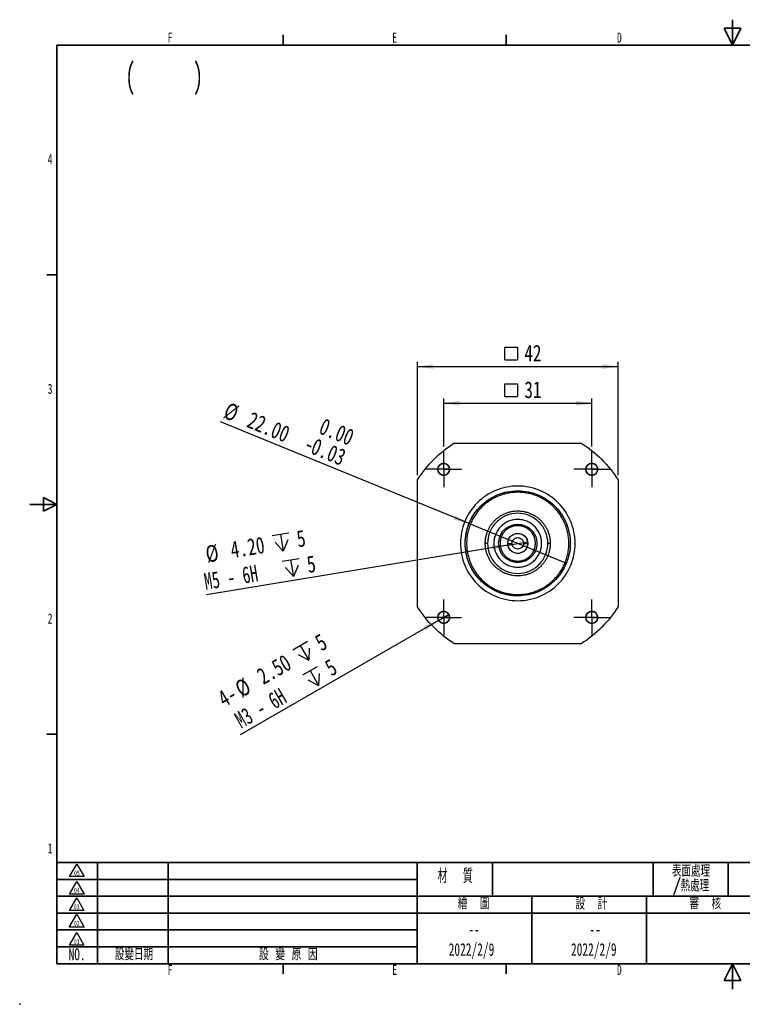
# Model space of a CAD drawing. Header units: millimetres. Extents: x 0 to 297, y 0 to 210.
# Tile 1 of 3: x 0 to 151, y 0 to 206. Entities that reach past the tile are written whole.
import ezdxf

# ---------------------------------------------------------------- set-up
doc = ezdxf.new("R2010")
doc.units = ezdxf.units.MM
doc.header["$PDSIZE"] = -1
for name, color, linetype in [('SLD-0', 179, 'Continuous'), ('圖框文字', 5, 'Continuous'), ('標註文字', 5, 'Continuous')]:
    doc.layers.add(name, color=color, linetype=linetype)
doc.layers.add('圖框', color=7, linetype='Continuous', lineweight=35)
doc.styles.add('SLDTEXTSTYLE0', font='TXT', dxfattribs={"width": 0.7})
doc.styles.add('SLDTEXTSTYLE1', font='TXT', dxfattribs={"width": 0.7, "bigfont": 'bigfont'})
doc.styles.add('SLDTEXTSTYLE10', font='TXT', dxfattribs={"width": 0.678571})
doc.styles.add('SLDTEXTSTYLE2', font='TXT', dxfattribs={"width": 0.614286, "bigfont": 'bigfont'})
doc.styles.add('SLDTEXTSTYLE3', font='TXT', dxfattribs={"width": 0.6, "bigfont": 'bigfont'})
doc.styles.add('SLDTEXTSTYLE5', font='TXT', dxfattribs={"width": 0.663})
doc.styles.add('SLDTEXTSTYLE8', font='TXT', dxfattribs={"width": 0.5625})
doc.styles.add('SLDTEXTSTYLE9', font='TXT', dxfattribs={"width": 0.75})
doc.dimstyles.new('SLDDIMSTYLE0', dxfattribs={"dimtxt": 3.5, "dimasz": 3.302, "dimexe": 0, "dimexo": 0.0625, "dimgap": 0.875, "dimtad": 1, "dimrnd": 1e-09, "dimzin": 4, "dimdsep": 46, "dimtxsty": 'SLDTEXTSTYLE9', "dimblk1": 'NONE', "dimsah": 1, "dimcen": 0, "dimadec": 0, "dimazin": 1, "dimtfac": 1, "dimtmove": 0, "dimatfit": 3, "dimldrblk": 'NONE', "dimfxl": 1, "dimfrac": 2, "dimtolj": 1, "dimtzin": 12, "dimarcsym": 0})
doc.dimstyles.new('SLDDIMSTYLE1', dxfattribs={"dimtxt": 3.5, "dimasz": 3.302, "dimexe": 0, "dimexo": 0.0625, "dimgap": 0.875, "dimtad": 1, "dimrnd": 1e-09, "dimzin": 4, "dimdsep": 46, "dimtxsty": 'SLDTEXTSTYLE9', "dimblk1": 'NONE', "dimsah": 1, "dimcen": 0, "dimadec": 0, "dimazin": 1, "dimtol": 1, "dimtm": 0.033, "dimtfac": 1, "dimtmove": 0, "dimatfit": 3, "dimldrblk": 'NONE', "dimfxl": 1, "dimfrac": 2, "dimtolj": 1, "dimtzin": 0, "dimarcsym": 0})
doc.dimstyles.new('SLDDIMSTYLE2', dxfattribs={"dimtxt": 3.5, "dimasz": 3.302, "dimexe": 0, "dimexo": 0.0625, "dimgap": 0.875, "dimtad": 1, "dimdec": 0, "dimrnd": 1e-09, "dimzin": 12, "dimdsep": 46, "dimtxsty": 'SLDTEXTSTYLE9', "dimsah": 1, "dimcen": 0.09, "dimadec": 0, "dimazin": 3, "dimtfac": 1, "dimtdec": 0, "dimtofl": 0, "dimtmove": 0, "dimatfit": 3, "dimfxl": 1, "dimfrac": 2, "dimtolj": 1, "dimtzin": 12, "dimarcsym": 0})

# ---------------------------------------------------------------- blocks, each defined once
blk = doc.blocks.new('SW_NOTE_0')
at = {"layer": '圖框文字', "color": 0}
for p, q in [((-0.88, 0.05), (0.65, 2.69)), ((0.65, 2.69), (2.18, 0.05)), ((2.18, 0.05), (-0.88, 0.05))]:
    blk.add_line(p, q, dxfattribs=at)
at = {"layer": '圖框文字', "color": 0, "insert": (0.66, 1.36), "char_height": 1.058, "attachment_point": 2, "style": 'SLDTEXTSTYLE0'}
blk.add_mtext('04', dxfattribs=at)
blk = doc.blocks.new('SW_NOTE_0_1')
at = {"layer": '圖框文字', "color": 0}
for p, q in [((-0.92, 0.05), (0.65, 2.77)), ((0.65, 2.77), (2.22, 0.05)), ((2.22, 0.05), (-0.92, 0.05))]:
    blk.add_line(p, q, dxfattribs=at)
at = {"layer": '圖框文字', "color": 0, "insert": (0.66, 1.36), "char_height": 1.058, "attachment_point": 2, "style": 'SLDTEXTSTYLE0'}
blk.add_mtext('02', dxfattribs=at)
blk = doc.blocks.new('SW_NOTE_0_2')
at = {"layer": '圖框文字', "color": 0}
for p, q in [((-0.87, 0.07), (0.65, 2.71)), ((0.65, 2.71), (2.17, 0.07)), ((2.17, 0.07), (-0.87, 0.07))]:
    blk.add_line(p, q, dxfattribs=at)
at = {"layer": '圖框文字', "color": 0, "insert": (0.66, 1.36), "char_height": 1.058, "attachment_point": 2, "style": 'SLDTEXTSTYLE0'}
blk.add_mtext('03', dxfattribs=at)
blk = doc.blocks.new('SW_NOTE_0_3')
at = {"layer": '圖框文字', "color": 0}
for p, q in [((-0.87, 0.06), (0.65, 2.7)), ((0.65, 2.7), (2.17, 0.06)), ((2.17, 0.06), (-0.87, 0.06))]:
    blk.add_line(p, q, dxfattribs=at)
at = {"layer": '圖框文字', "color": 0, "insert": (0.66, 1.36), "char_height": 1.058, "attachment_point": 2, "style": 'SLDTEXTSTYLE0'}
blk.add_mtext('01', dxfattribs=at)
blk = doc.blocks.new('SW_NOTE_0_4')
at = {"layer": '圖框文字', "color": 0, "char_height": 2.475, "attachment_point": 2, "style": 'SLDTEXTSTYLE1'}
for s, insert in [('表面處理', (6.19, 3.19)), ('/熱處理', (6.19, 0.1))]:
    blk.add_mtext(s, dxfattribs=dict(at, insert=insert))
blk = doc.blocks.new('SW_NOTE_0_5')
at = {"layer": '圖框文字', "color": 0}
for p, q in [((-0.88, 0.07), (0.65, 2.71)), ((0.65, 2.71), (2.18, 0.07)), ((2.18, 0.07), (-0.88, 0.07))]:
    blk.add_line(p, q, dxfattribs=at)
at = {"layer": '圖框文字', "color": 0, "insert": (0.66, 1.36), "char_height": 1.058, "attachment_point": 2, "style": 'SLDTEXTSTYLE0'}
blk.add_mtext('05', dxfattribs=at)
blk = doc.blocks.new('SW_SYMBOL_HOLE_DEPTH')
at = {"layer": '標註文字', "color": 0}
for p, q in [((0, 875), (800, 875)), ((100, 555), (400, 75)), ((400, 875), (400, 75)), ((700, 555), (400, 75))]:
    blk.add_line(p, q, dxfattribs=at)
blk = doc.blocks.new('_D')
at = {"layer": '標註文字'}
for q in [(39.1, 85.74), (106.32, 96.84)]:
    blk.add_line((102.18, 96.15), q, dxfattribs=at)
blk.add_solid([(102.18, 96.15), (98.83, 96.12), (99, 95.11)], dxfattribs=at)
at = {"layer": '標註文字', "xscale": 0.0044707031, "yscale": 0.0044707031, "zscale": 0.0044707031, "rotation": 9.375970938}
for p in [(53.46, 94.26), (55.59, 88.92)]:
    blk.add_blockref('SW_SYMBOL_HOLE_DEPTH', p, dxfattribs=at)
at = {"layer": '標註文字', "char_height": 3.5, "attachment_point": 1, "rotation": 9.376}
for s, insert, style in [('5', (57.73, 99.1), 'SLDTEXTSTYLE9'), ('4.20', (43.87, 96.81), 'SLDTEXTSTYLE9'), ('%%c', (38.67, 95.9), 'SLDTEXTSTYLE9'), ('M5 - 6H', (38.36, 90.21), 'SLDTEXTSTYLE10'), ('5', (59.86, 93.76), 'SLDTEXTSTYLE9')]:
    blk.add_mtext(s, dxfattribs=dict(at, insert=insert, style=style))
blk = doc.blocks.new('_None')
blk = doc.blocks.new('_D_1')
at = {"layer": '標註文字'}
for q in [(42.01, 121.97), (114.43, 92.33)]:
    blk.add_line((94.07, 100.66), q, dxfattribs=at)
blk.add_solid([(94.07, 100.66), (91.2, 102.38), (90.82, 101.44)], dxfattribs=at)
at = {"layer": '標註文字', "char_height": 3.5, "attachment_point": 1, "rotation": 337.7407, "style": 'SLDTEXTSTYLE9'}
for s, insert in [('%%c', (43.72, 126.13)), ('22.00', (48.62, 124.18)), ('0.00', (63.72, 122.83)), ('0.03', (62, 118.64)), ('-', (60.57, 119.23))]:
    blk.add_mtext(s, dxfattribs=dict(at, insert=insert))
blk = doc.blocks.new('_D_2')
at = {"layer": '標註文字'}
for q in [(89.83, 81.62), (46.14, 56.4)]:
    blk.add_line((87.67, 80.37), q, dxfattribs=at)
blk.add_solid([(87.67, 80.37), (84.55, 79.16), (85.06, 78.28)], dxfattribs=at)
at = {"layer": '標註文字', "xscale": 0.0044707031, "yscale": 0.0044707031, "zscale": 0.0044707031, "rotation": 30}
for p in [(59.12, 70.85), (61.19, 65.57)]:
    blk.add_blockref('SW_SYMBOL_HOLE_DEPTH', p, dxfattribs=at)
at = {"layer": '標註文字', "char_height": 3.5, "attachment_point": 1, "rotation": 30}
for s, insert, style in [('5', (61.41, 76.88), 'SLDTEXTSTYLE9'), ('2.50', (49.24, 69.86), 'SLDTEXTSTYLE9'), ('5', (63.48, 71.61), 'SLDTEXTSTYLE9'), ('M3 - 6H', (44.62, 60.71), 'SLDTEXTSTYLE10'), ('%%c', (44.69, 67.17), 'SLDTEXTSTYLE9'), ('4-', (41.08, 65.15), 'SLDTEXTSTYLE9')]:
    blk.add_mtext(s, dxfattribs=dict(at, insert=insert, style=style))
blk = doc.blocks.new('SW_SYMBOL_MOD_BOX')
at = {"layer": '標註文字', "color": 0}
for p, q in [((200, 200), (200, 800)), ((200, 800), (800, 800)), ((800, 800), (800, 200)), ((200, 200), (800, 200))]:
    blk.add_line(p, q, dxfattribs=at)
blk = doc.blocks.new('_D_3')
at = {"layer": '標註文字'}
for p, q in [((83.25, 110.78), (83.25, 134.5)), ((125.25, 110.78), (125.25, 134.5)), ((83.25, 133.5), (125.25, 133.5))]:
    blk.add_line(p, q, dxfattribs=at)
for points in [[(83.25, 133.5), (86.55, 132.99), (86.55, 134.01)], [(125.25, 133.5), (121.95, 134.01), (121.95, 132.99)]]:
    blk.add_solid(points, dxfattribs=at)
at = {"layer": '標註文字', "xscale": 0.0044707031, "yscale": 0.0044707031, "zscale": 0.0044707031}
blk.add_blockref('SW_SYMBOL_MOD_BOX', (100.64, 133.99), dxfattribs=at)
at = {"layer": '標註文字', "insert": (105.64, 138.07), "char_height": 3.5, "attachment_point": 1, "style": 'SLDTEXTSTYLE9'}
blk.add_mtext('42', dxfattribs=at)
blk = doc.blocks.new('_D_4')
at = {"layer": '標註文字'}
for p, q in [((88.75, 116.75), (88.75, 126.83)), ((88.75, 125.83), (119.75, 125.83)), ((119.75, 116.75), (119.75, 126.83))]:
    blk.add_line(p, q, dxfattribs=at)
for points in [[(88.75, 125.83), (92.05, 125.32), (92.05, 126.34)], [(119.75, 125.83), (116.45, 126.34), (116.45, 125.32)]]:
    blk.add_solid(points, dxfattribs=at)
at = {"layer": '標註文字', "xscale": 0.0044707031, "yscale": 0.0044707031, "zscale": 0.0044707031}
blk.add_blockref('SW_SYMBOL_MOD_BOX', (100.64, 126.32), dxfattribs=at)
at = {"layer": '標註文字', "insert": (105.64, 130.4), "char_height": 3.5, "attachment_point": 1, "style": 'SLDTEXTSTYLE9'}
blk.add_mtext('31', dxfattribs=at)
blk = doc.blocks.new('SW_CENTERMARKSYMBOL_0')
at = {"layer": '標註文字', "color": 0}
for p, q in [((0, 2.5), (0, 3.75)), ((0, 0), (0, 2.5)), ((-2.5, 0), (-3.75, 0)), ((0, 0), (-2.5, 0)), ((0, 0), (0, -2.5)), ((0, 0), (2.5, 0)), ((2.5, 0), (3.75, 0)), ((0, -2.5), (0, -3.75))]:
    blk.add_line(p, q, dxfattribs=at)
blk = doc.blocks.new('SW_CENTERMARKSYMBOL_1')
at = {"layer": '標註文字', "color": 0}
for p, q in [((0, 2.5), (0, 3.75)), ((0, 0), (0, 2.5)), ((-2.5, 0), (-3.75, 0)), ((0, 0), (-2.5, 0)), ((0, 0), (0, -2.5)), ((0, 0), (2.5, 0)), ((2.5, 0), (3.75, 0)), ((0, -2.5), (0, -3.75))]:
    blk.add_line(p, q, dxfattribs=at)
blk = doc.blocks.new('SW_CENTERMARKSYMBOL_2')
at = {"layer": '標註文字', "color": 0}
for p, q in [((0, 2.5), (0, 3.74)), ((0, 0), (0, 2.5)), ((-2.5, 0), (-3.74, 0)), ((0, 0), (-2.5, 0)), ((0, 0), (0, -2.5)), ((0, 0), (2.5, 0)), ((2.5, 0), (3.74, 0)), ((0, -2.5), (0, -3.74))]:
    blk.add_line(p, q, dxfattribs=at)
blk = doc.blocks.new('SW_CENTERMARKSYMBOL_3')
at = {"layer": '標註文字', "color": 0}
for p, q in [((0, 2.5), (0, 3.75)), ((0, 0), (0, 2.5)), ((-2.5, 0), (-3.75, 0)), ((0, 0), (-2.5, 0)), ((0, 0), (0, -2.5)), ((0, 0), (2.5, 0)), ((2.5, 0), (3.75, 0)), ((0, -2.5), (0, -3.75))]:
    blk.add_line(p, q, dxfattribs=at)

msp = doc.modelspace()

# ---------------------------------------------------------------- linework, layer by layer
at = {"color": 7, "linetype": 'Continuous', "lineweight": 25}
for p, q in [((90.961, 117.496), (117.534, 117.496)), ((88.748, 111.996), (87.498, 111.996)), ((89.998, 111.996), (88.748, 111.996)), ((119.748, 111.996), (118.498, 111.996)), ((120.998, 111.996), (119.748, 111.996)), ((83.248, 83.209), (83.248, 109.782)), ((125.248, 109.782), (125.248, 83.209)), ((103.195, 107.445), (103.224, 107.147)), ((97.948, 96.496), (97.447, 96.496)), ((102.148, 96.496), (103.048, 96.496)), ((105.448, 96.496), (106.348, 96.496)), ((111.048, 96.496), (110.548, 96.496)), ((104.247, 85.793), (104.248, 85.493)), ((88.748, 80.996), (87.498, 80.996)), ((89.998, 80.996), (88.748, 80.996)), ((119.748, 80.996), (118.498, 80.996)), ((120.998, 80.996), (119.748, 80.996)), ((117.534, 75.496), (90.961, 75.496))]:
    msp.add_line(p, q, dxfattribs=at)
for points, knots in [([(83.248, 109.782), (84.228, 111.331), (85.38, 112.771), (87.972, 115.363), (89.413, 116.515), (90.962, 117.495)], [0, 0, 0, 0, 0.5, 0.5, 1, 1, 1, 1]), ([(117.533, 117.495), (119.083, 116.515), (120.523, 115.363), (123.115, 112.771), (124.268, 111.331), (125.248, 109.782)], [0, 0, 0, 0, 0.5, 0.5, 1, 1, 1, 1]), ([(89.998, 111.996), (89.998, 112.159), (89.965, 112.323), (89.839, 112.625), (89.746, 112.764), (89.514, 112.995), (89.375, 113.088), (89.074, 113.213), (88.911, 113.246), (88.585, 113.246), (88.422, 113.213), (88.12, 113.088), (87.981, 112.995), (87.749, 112.764), (87.656, 112.625), (87.53, 112.323), (87.498, 112.159), (87.498, 111.996)], [0, 0, 0, 0, 0.125, 0.125, 0.25, 0.25, 0.375, 0.375, 0.5, 0.5, 0.625, 0.625, 0.75, 0.75, 0.875, 0.875, 1, 1, 1, 1]), ([(87.498, 111.996), (87.498, 111.832), (87.53, 111.668), (87.656, 111.366), (87.749, 111.227), (87.981, 110.996), (88.12, 110.903), (88.422, 110.778), (88.585, 110.746), (88.911, 110.746), (89.074, 110.778), (89.375, 110.903), (89.514, 110.996), (89.746, 111.227), (89.839, 111.366), (89.965, 111.668), (89.998, 111.832), (89.998, 111.996)], [0, 0, 0, 0, 0.125, 0.125, 0.25, 0.25, 0.375, 0.375, 0.5, 0.5, 0.625, 0.625, 0.75, 0.75, 0.875, 0.875, 1, 1, 1, 1]), ([(120.998, 111.996), (120.998, 112.159), (120.965, 112.323), (120.839, 112.625), (120.746, 112.764), (120.514, 112.995), (120.375, 113.088), (120.074, 113.213), (119.911, 113.246), (119.585, 113.246), (119.422, 113.213), (119.12, 113.088), (118.981, 112.995), (118.749, 112.764), (118.656, 112.625), (118.53, 112.323), (118.498, 112.159), (118.498, 111.996)], [0, 0, 0, 0, 0.125, 0.125, 0.25, 0.25, 0.375, 0.375, 0.5, 0.5, 0.625, 0.625, 0.75, 0.75, 0.875, 0.875, 1, 1, 1, 1]), ([(118.498, 111.996), (118.498, 111.832), (118.53, 111.668), (118.656, 111.366), (118.749, 111.227), (118.981, 110.996), (119.12, 110.903), (119.422, 110.778), (119.585, 110.746), (119.911, 110.746), (120.074, 110.778), (120.375, 110.903), (120.514, 110.996), (120.746, 111.227), (120.839, 111.366), (120.965, 111.668), (120.998, 111.832), (120.998, 111.996)], [0, 0, 0, 0, 0.125, 0.125, 0.25, 0.25, 0.375, 0.375, 0.5, 0.5, 0.625, 0.625, 0.75, 0.75, 0.875, 0.875, 1, 1, 1, 1]), ([(116.248, 96.496), (116.248, 98.066), (115.935, 99.637), (114.733, 102.539), (113.844, 103.87), (111.622, 106.092), (110.291, 106.981), (107.389, 108.183), (105.818, 108.496), (102.677, 108.496), (101.107, 108.183), (98.204, 106.981), (96.873, 106.092), (94.652, 103.87), (93.762, 102.539), (92.56, 99.637), (92.248, 98.066), (92.248, 96.496)], [0, 0, 0, 0, 0.125, 0.125, 0.25, 0.25, 0.375, 0.375, 0.5, 0.5, 0.625, 0.625, 0.75, 0.75, 0.875, 0.875, 1, 1, 1, 1]), ([(104.248, 85.496), (102.852, 85.496), (101.456, 85.764), (98.864, 86.8), (97.668, 87.568), (95.647, 89.494), (94.822, 90.652), (93.662, 93.192), (93.327, 94.573), (93.193, 97.362), (93.395, 98.769), (94.307, 101.408), (95.017, 102.639), (96.843, 104.75), (97.96, 105.629), (100.441, 106.911), (101.805, 107.313), (103.195, 107.447)], [0, 0, 0, 0, 0.125, 0.125, 0.25, 0.25, 0.375, 0.375, 0.5, 0.5, 0.625, 0.625, 0.75, 0.75, 0.875, 0.875, 1, 1, 1, 1]), ([(103.195, 107.445), (103.934, 107.515), (104.68, 107.512), (106.155, 107.355), (106.885, 107.201), (109.005, 106.525), (110.326, 105.785), (112.57, 103.843), (113.492, 102.642), (114.789, 99.973), (115.164, 98.506), (115.306, 95.541), (115.073, 94.045), (114.037, 91.265), (113.235, 89.982), (111.188, 87.833), (109.944, 86.969), (107.216, 85.799), (105.732, 85.494), (104.248, 85.493)], [0, 0, 0, 0, 0.0625, 0.0625, 0.125, 0.125, 0.25, 0.25, 0.375, 0.375, 0.5, 0.5, 0.625, 0.625, 0.75, 0.75, 0.875, 0.875, 1, 1, 1, 1]), ([(104.247, 85.793), (104.338, 85.794), (104.52, 85.795), (104.792, 85.806), (105.063, 85.823), (105.425, 85.856), (105.875, 85.914), (106.588, 86.043), (107.463, 86.27), (108.478, 86.647), (109.451, 87.125), (110.37, 87.698), (111.227, 88.361), (112.013, 89.107), (112.719, 89.93), (113.339, 90.819), (113.865, 91.765), (114.294, 92.761), (114.62, 93.794), (114.839, 94.855), (114.951, 95.933), (114.953, 97.017), (114.846, 98.095), (114.631, 99.156), (114.309, 100.192), (113.885, 101.189), (113.363, 102.138), (112.746, 103.03), (112.043, 103.854), (111.261, 104.603), (110.407, 105.27), (109.489, 105.847), (108.518, 106.327), (107.504, 106.708), (106.456, 106.984), (105.386, 107.153), (104.486, 107.204), (103.856, 107.191), (103.54, 107.173), (103.382, 107.161), (103.292, 107.153), (103.246, 107.149), (103.224, 107.147)], [0, 0, 0, 0, 0.0078623, 0.0157208, 0.0235804, 0.0314463, 0.0471647, 0.0628991, 0.0941957, 0.125301, 0.1565327, 0.1879276, 0.2190612, 0.2502147, 0.2816255, 0.312823, 0.3439337, 0.3752749, 0.4065744, 0.4376791, 0.4689073, 0.500304, 0.5314394, 0.5625915, 0.5940015, 0.6252022, 0.6563138, 0.6876541, 0.7189549, 0.7500594, 0.7812868, 0.812683, 0.8438141, 0.874958, 0.9063646, 0.9375676, 0.9686696, 0.9842866, 0.9921287, 0.9960604, 0.9980292, 1, 1, 1, 1]), ([(103.224, 107.148), (103.111, 107.137), (102.885, 107.113), (102.548, 107.063), (102.158, 106.994), (101.717, 106.897), (101.064, 106.722), (100.261, 106.443), (99.333, 106.019), (98.45, 105.508), (97.621, 104.917), (96.85, 104.249), (96.146, 103.51), (95.516, 102.709), (94.966, 101.851), (94.498, 100.944), (94.12, 99.997), (93.833, 99.019), (93.64, 98.018), (93.543, 97.002), (93.544, 95.983), (93.641, 94.968), (93.834, 93.966), (94.121, 92.987), (94.5, 92.042), (94.967, 91.135), (95.518, 90.277), (96.149, 89.475), (96.852, 88.738), (97.623, 88.07), (98.454, 87.478), (99.337, 86.969), (100.264, 86.546), (101.229, 86.213), (102.055, 86.013), (102.723, 85.9), (103.228, 85.84), (103.736, 85.803), (104.077, 85.798), (104.247, 85.796)], [0, 0, 0, 0, 0.0104486, 0.0208941, 0.031347, 0.0468957, 0.0624609, 0.0936162, 0.1250403, 0.1562727, 0.1873887, 0.2186701, 0.2500684, 0.2812119, 0.3123673, 0.3437823, 0.3750382, 0.4061521, 0.4374058, 0.4688221, 0.4999793, 0.5311226, 0.5625194, 0.5938031, 0.6249198, 0.6561514, 0.6875789, 0.7187495, 0.7498828, 0.7812579, 0.8125673, 0.8436849, 0.8748932, 0.9063265, 0.9375145, 0.9530726, 0.9686478, 0.9843182, 1, 1, 1, 1]), ([(97.447, 96.496), (97.448, 96.57), (97.45, 96.72), (97.461, 96.944), (97.483, 97.204), (97.52, 97.5), (97.596, 97.938), (97.733, 98.477), (97.959, 99.105), (98.246, 99.709), (98.59, 100.281), (98.989, 100.817), (99.438, 101.311), (99.933, 101.76), (100.469, 102.158), (101.042, 102.502), (101.646, 102.788), (102.275, 103.013), (102.922, 103.176), (103.584, 103.274), (104.251, 103.307), (104.917, 103.273), (105.578, 103.175), (106.226, 103.011), (106.855, 102.785), (107.458, 102.499), (108.031, 102.155), (108.567, 101.756), (109.061, 101.308), (109.51, 100.813), (109.908, 100.276), (110.252, 99.704), (110.538, 99.1), (110.764, 98.471), (110.9, 97.931), (110.976, 97.494), (111.017, 97.163), (111.043, 96.83), (111.046, 96.607), (111.048, 96.496)], [0, 0, 0, 0, 0.0105066, 0.0210099, 0.0315213, 0.0471873, 0.0628798, 0.093991, 0.1251659, 0.1565853, 0.1877697, 0.2188832, 0.2502228, 0.2815389, 0.3126525, 0.343861, 0.3752773, 0.4064393, 0.4375697, 0.4689541, 0.5002171, 0.5313186, 0.5625609, 0.593958, 0.6250919, 0.6562319, 0.6876349, 0.7188685, 0.7499748, 0.7812503, 0.8126261, 0.8437548, 0.8749237, 0.9063423, 0.9375411, 0.9530895, 0.9686625, 0.9843193, 1, 1, 1, 1]), ([(110.548, 96.496), (110.547, 97.32), (110.383, 98.145), (109.748, 99.669), (109.279, 100.368), (108.111, 101.534), (107.412, 102.001), (105.891, 102.632), (105.069, 102.796), (103.426, 102.796), (102.604, 102.632), (101.083, 102.001), (100.384, 101.534), (99.216, 100.368), (98.747, 99.669), (98.113, 98.145), (97.948, 97.32), (97.948, 96.496)], [0, 0, 0, 0, 0.125, 0.125, 0.25, 0.25, 0.375, 0.375, 0.5, 0.5, 0.625, 0.625, 0.75, 0.75, 0.875, 0.875, 1, 1, 1, 1]), ([(109.248, 96.496), (109.247, 96.569), (109.245, 96.715), (109.23, 96.934), (109.207, 97.15), (109.173, 97.365), (109.131, 97.578), (109.079, 97.789), (109.017, 97.998), (108.946, 98.205), (108.774, 98.646), (108.429, 99.293), (107.8, 100.053), (107.038, 100.681), (106.168, 101.144), (105.227, 101.433), (104.248, 101.527), (103.268, 101.433), (102.327, 101.144), (101.457, 100.681), (100.696, 100.054), (100.066, 99.293), (99.694, 98.594), (99.488, 98.042), (99.38, 97.664), (99.304, 97.28), (99.256, 96.89), (99.25, 96.627), (99.248, 96.496)], [0, 0, 0, 0, 0.0140321, 0.0279724, 0.0418477, 0.0556848, 0.0695109, 0.0833532, 0.0972388, 0.1111946, 0.1252471, 0.18777, 0.2503963, 0.3128929, 0.3753585, 0.4376961, 0.5000108, 0.5622897, 0.624663, 0.6870927, 0.7496253, 0.8122156, 0.8747744, 0.8999826, 0.9249516, 0.9498385, 0.9748022, 1, 1, 1, 1]), ([(104.248, 92.496), (103.724, 92.496), (103.201, 92.599), (102.233, 93), (101.789, 93.296), (101.049, 94.037), (100.752, 94.48), (100.352, 95.448), (100.248, 95.971), (100.248, 97.019), (100.352, 97.542), (100.752, 98.51), (101.048, 98.953), (101.789, 99.694), (102.232, 99.99), (103.2, 100.392), (103.724, 100.496), (104.248, 100.497)], [0, 0, 0, 0, 0.125, 0.125, 0.25, 0.25, 0.375, 0.375, 0.5, 0.5, 0.625, 0.625, 0.75, 0.75, 0.875, 0.875, 1, 1, 1, 1]), ([(104.248, 100.195), (104.003, 100.195), (103.763, 100.17), (103.29, 100.076), (103.056, 100.005), (102.608, 99.819), (102.395, 99.706), (101.994, 99.437), (101.803, 99.281), (101.462, 98.94), (101.309, 98.754), (101.039, 98.35), (100.924, 98.134), (100.739, 97.689), (100.668, 97.457), (100.573, 96.979), (100.55, 96.739), (100.549, 96.257), (100.573, 96.012), (100.667, 95.538), (100.737, 95.307), (100.922, 94.859), (101.037, 94.643), (101.305, 94.242), (101.458, 94.055), (101.802, 93.709), (101.99, 93.556), (102.39, 93.288), (102.606, 93.172), (103.054, 92.986), (103.285, 92.917), (103.759, 92.822), (104.003, 92.797), (104.247, 92.797)], [0, 0, 0, 0, 0.0625, 0.0625, 0.125, 0.125, 0.1875, 0.1875, 0.25, 0.25, 0.3125, 0.3125, 0.375, 0.375, 0.4375, 0.4375, 0.5, 0.5, 0.5625, 0.5625, 0.625, 0.625, 0.6875, 0.6875, 0.75, 0.75, 0.8125, 0.8125, 0.875, 0.875, 0.9375, 0.9375, 1, 1, 1, 1]), ([(104.247, 92.796), (104.492, 92.797), (104.732, 92.821), (105.204, 92.915), (105.439, 92.986), (105.887, 93.172), (106.1, 93.285), (106.502, 93.554), (106.692, 93.71), (107.033, 94.051), (107.186, 94.237), (107.457, 94.641), (107.572, 94.857), (107.756, 95.302), (107.827, 95.535), (107.922, 96.012), (107.946, 96.252), (107.946, 96.734), (107.922, 96.979), (107.828, 97.454), (107.758, 97.684), (107.573, 98.132), (107.458, 98.349), (107.19, 98.75), (107.037, 98.937), (106.693, 99.282), (106.505, 99.435), (106.105, 99.703), (105.889, 99.819), (105.441, 100.005), (105.21, 100.075), (104.736, 100.169), (104.492, 100.194), (104.248, 100.194)], [0, 0, 0, 0, 0.0625, 0.0625, 0.125, 0.125, 0.1875, 0.1875, 0.25, 0.25, 0.3125, 0.3125, 0.375, 0.375, 0.4375, 0.4375, 0.5, 0.5, 0.5625, 0.5625, 0.625, 0.625, 0.6875, 0.6875, 0.75, 0.75, 0.8125, 0.8125, 0.875, 0.875, 0.9375, 0.9375, 1, 1, 1, 1]), ([(104.248, 100.496), (104.248, 100.496), (104.248, 100.463), (104.248, 100.351), (104.248, 100.273), (104.248, 100.194)], [0, 0, 0, 0, 0.5, 0.5, 1, 1, 1, 1]), ([(104.248, 100.496), (104.771, 100.496), (105.295, 100.392), (106.262, 99.991), (106.706, 99.695), (107.446, 98.955), (107.743, 98.511), (108.144, 97.543), (108.248, 97.02), (108.248, 95.972), (108.144, 95.449), (107.743, 94.482), (107.447, 94.038), (106.706, 93.297), (106.263, 93.001), (105.295, 92.6), (104.771, 92.495), (104.248, 92.495)], [0, 0, 0, 0, 0.125, 0.125, 0.25, 0.25, 0.375, 0.375, 0.5, 0.5, 0.625, 0.625, 0.75, 0.75, 0.875, 0.875, 1, 1, 1, 1]), ([(102.148, 96.496), (102.148, 96.542), (102.15, 96.634), (102.164, 96.77), (102.186, 96.906), (102.218, 97.039), (102.258, 97.171), (102.339, 97.385), (102.491, 97.67), (102.756, 97.99), (103.075, 98.254), (103.441, 98.448), (103.836, 98.569), (104.247, 98.609), (104.659, 98.569), (105.054, 98.448), (105.42, 98.254), (105.739, 97.99), (106.004, 97.671), (106.178, 97.345), (106.281, 97.041), (106.337, 96.771), (106.344, 96.588), (106.348, 96.496)], [0, 0, 0, 0, 0.0210044, 0.0418352, 0.062583, 0.0833393, 0.1041958, 0.1252427, 0.1877451, 0.2504007, 0.3128768, 0.3753718, 0.4376889, 0.5000328, 0.5622913, 0.6246939, 0.687103, 0.7496649, 0.8122347, 0.8748229, 0.9166671, 0.9581483, 1, 1, 1, 1]), ([(103.048, 96.508), (103.05, 96.759), (103.135, 97.01), (103.436, 97.414), (103.652, 97.566), (103.891, 97.641)], [0, 0, 0, 0, 0.5, 0.5, 1, 1, 1, 1]), ([(104.604, 97.641), (104.843, 97.566), (105.059, 97.414), (105.36, 97.01), (105.445, 96.759), (105.448, 96.508)], [0, 0, 0, 0, 0.5, 0.5, 1, 1, 1, 1]), ([(92.248, 96.496), (92.248, 94.925), (92.56, 93.355), (93.762, 90.452), (94.651, 89.121), (96.873, 86.9), (98.204, 86.01), (101.107, 84.808), (102.677, 84.496), (105.818, 84.496), (107.389, 84.808), (110.291, 86.01), (111.622, 86.9), (113.844, 89.121), (114.733, 90.452), (115.935, 93.355), (116.248, 94.925), (116.248, 96.496)], [0, 0, 0, 0, 0.125, 0.125, 0.25, 0.25, 0.375, 0.375, 0.5, 0.5, 0.625, 0.625, 0.75, 0.75, 0.875, 0.875, 1, 1, 1, 1]), ([(111.048, 96.496), (111.047, 96.421), (111.046, 96.271), (111.034, 96.047), (111.012, 95.787), (110.976, 95.491), (110.899, 95.053), (110.763, 94.514), (110.536, 93.886), (110.249, 93.282), (109.905, 92.71), (109.506, 92.175), (109.057, 91.68), (108.562, 91.231), (108.026, 90.833), (107.453, 90.49), (106.849, 90.203), (106.22, 89.978), (105.573, 89.815), (104.912, 89.717), (104.244, 89.684), (103.578, 89.718), (102.917, 89.816), (102.269, 89.98), (101.641, 90.206), (101.037, 90.492), (100.465, 90.837), (99.928, 91.235), (99.434, 91.683), (98.985, 92.178), (98.587, 92.715), (98.243, 93.287), (97.957, 93.891), (97.731, 94.52), (97.595, 95.06), (97.519, 95.497), (97.478, 95.828), (97.452, 96.161), (97.449, 96.384), (97.447, 96.496)], [0, 0, 0, 0, 0.0105056, 0.0210089, 0.0315213, 0.0471873, 0.0628798, 0.093991, 0.1251659, 0.1565852, 0.1877697, 0.2188832, 0.2502228, 0.2815389, 0.3126525, 0.343861, 0.3752773, 0.4064393, 0.4375697, 0.4689541, 0.5002172, 0.5313186, 0.5625609, 0.593958, 0.6250919, 0.6562319, 0.6876349, 0.7188686, 0.7499748, 0.7812503, 0.8126262, 0.8437548, 0.8749238, 0.9063424, 0.9375412, 0.9530895, 0.9686626, 0.9843205, 1, 1, 1, 1]), ([(97.948, 96.496), (97.948, 95.671), (98.113, 94.846), (98.747, 93.322), (99.216, 92.623), (100.384, 91.457), (101.083, 90.99), (102.604, 90.359), (103.426, 90.196), (105.069, 90.196), (105.891, 90.359), (107.412, 90.99), (108.111, 91.457), (109.279, 92.623), (109.748, 93.322), (110.383, 94.846), (110.547, 95.671), (110.548, 96.496)], [0, 0, 0, 0, 0.125, 0.125, 0.25, 0.25, 0.375, 0.375, 0.5, 0.5, 0.625, 0.625, 0.75, 0.75, 0.875, 0.875, 1, 1, 1, 1]), ([(99.248, 96.496), (99.248, 96.422), (99.25, 96.276), (99.265, 96.058), (99.289, 95.841), (99.322, 95.626), (99.364, 95.413), (99.416, 95.202), (99.478, 94.993), (99.549, 94.786), (99.721, 94.345), (100.066, 93.698), (100.695, 92.938), (101.457, 92.31), (102.327, 91.847), (103.268, 91.558), (104.247, 91.464), (105.227, 91.558), (106.168, 91.847), (107.038, 92.31), (107.799, 92.938), (108.429, 93.698), (108.801, 94.397), (109.007, 94.95), (109.115, 95.327), (109.191, 95.711), (109.239, 96.102), (109.245, 96.364), (109.248, 96.496)], [0, 0, 0, 0, 0.0140321, 0.0279724, 0.0418477, 0.0556848, 0.0695109, 0.0833532, 0.0972388, 0.1111946, 0.1252471, 0.18777, 0.2503963, 0.3128929, 0.3753585, 0.4376961, 0.5000108, 0.5622897, 0.624663, 0.6870927, 0.7496253, 0.8122156, 0.8747744, 0.8999826, 0.9249516, 0.9498385, 0.9748022, 1, 1, 1, 1]), ([(106.348, 96.496), (106.347, 96.449), (106.345, 96.358), (106.331, 96.221), (106.309, 96.086), (106.277, 95.952), (106.237, 95.821), (106.156, 95.606), (106.004, 95.321), (105.74, 95.001), (105.42, 94.738), (105.054, 94.543), (104.659, 94.422), (104.248, 94.382), (103.836, 94.422), (103.441, 94.543), (103.076, 94.737), (102.756, 95.001), (102.491, 95.321), (102.318, 95.646), (102.214, 95.95), (102.158, 96.221), (102.151, 96.404), (102.148, 96.496)], [0, 0, 0, 0, 0.0210044, 0.0418352, 0.062583, 0.0833393, 0.1041958, 0.1252427, 0.1877451, 0.2504007, 0.3128768, 0.3753718, 0.4376889, 0.5000328, 0.5622913, 0.6246939, 0.687103, 0.7496649, 0.8122347, 0.8748229, 0.9166671, 0.9581483, 1, 1, 1, 1]), ([(105.448, 96.496), (105.448, 96.339), (105.416, 96.181), (105.295, 95.891), (105.206, 95.758), (104.983, 95.536), (104.85, 95.447), (104.56, 95.327), (104.404, 95.296), (104.091, 95.296), (103.935, 95.327), (103.645, 95.447), (103.512, 95.536), (103.289, 95.758), (103.2, 95.891), (103.079, 96.181), (103.048, 96.339), (103.048, 96.496)], [0, 0, 0, 0, 0.125, 0.125, 0.25, 0.25, 0.375, 0.375, 0.5, 0.5, 0.625, 0.625, 0.75, 0.75, 0.875, 0.875, 1, 1, 1, 1]), ([(104.247, 92.796), (104.247, 92.717), (104.247, 92.639), (104.248, 92.527), (104.248, 92.495), (104.248, 92.495)], [0, 0, 0, 0, 0.5, 0.5, 1, 1, 1, 1]), ([(90.962, 75.496), (89.413, 76.476), (87.972, 77.628), (85.38, 80.22), (84.228, 81.66), (83.248, 83.209)], [0, 0, 0, 0, 0.5, 0.5, 1, 1, 1, 1]), ([(125.248, 83.209), (124.268, 81.66), (123.115, 80.22), (120.523, 77.628), (119.083, 76.476), (117.533, 75.496)], [0, 0, 0, 0, 0.5, 0.5, 1, 1, 1, 1]), ([(89.998, 80.996), (89.998, 81.159), (89.965, 81.323), (89.839, 81.625), (89.746, 81.764), (89.514, 81.995), (89.375, 82.088), (89.074, 82.213), (88.911, 82.246), (88.585, 82.246), (88.422, 82.213), (88.12, 82.088), (87.981, 81.995), (87.749, 81.764), (87.656, 81.625), (87.53, 81.323), (87.498, 81.159), (87.498, 80.996)], [0, 0, 0, 0, 0.125, 0.125, 0.25, 0.25, 0.375, 0.375, 0.5, 0.5, 0.625, 0.625, 0.75, 0.75, 0.875, 0.875, 1, 1, 1, 1]), ([(87.498, 80.996), (87.498, 80.832), (87.53, 80.668), (87.656, 80.366), (87.749, 80.227), (87.981, 79.996), (88.12, 79.903), (88.422, 79.778), (88.585, 79.746), (88.911, 79.746), (89.074, 79.778), (89.375, 79.903), (89.514, 79.996), (89.746, 80.227), (89.839, 80.366), (89.965, 80.668), (89.998, 80.832), (89.998, 80.996)], [0, 0, 0, 0, 0.125, 0.125, 0.25, 0.25, 0.375, 0.375, 0.5, 0.5, 0.625, 0.625, 0.75, 0.75, 0.875, 0.875, 1, 1, 1, 1]), ([(120.998, 80.996), (120.998, 81.159), (120.965, 81.323), (120.839, 81.625), (120.746, 81.764), (120.514, 81.995), (120.375, 82.088), (120.074, 82.213), (119.911, 82.246), (119.585, 82.246), (119.422, 82.213), (119.12, 82.088), (118.981, 81.995), (118.749, 81.764), (118.656, 81.625), (118.53, 81.323), (118.498, 81.159), (118.498, 80.996)], [0, 0, 0, 0, 0.125, 0.125, 0.25, 0.25, 0.375, 0.375, 0.5, 0.5, 0.625, 0.625, 0.75, 0.75, 0.875, 0.875, 1, 1, 1, 1]), ([(118.498, 80.996), (118.498, 80.832), (118.53, 80.668), (118.656, 80.366), (118.749, 80.227), (118.981, 79.996), (119.12, 79.903), (119.422, 79.778), (119.585, 79.746), (119.911, 79.746), (120.074, 79.778), (120.375, 79.903), (120.514, 79.996), (120.746, 80.227), (120.839, 80.366), (120.965, 80.668), (120.998, 80.832), (120.998, 80.996)], [0, 0, 0, 0, 0.125, 0.125, 0.25, 0.25, 0.375, 0.375, 0.5, 0.5, 0.625, 0.625, 0.75, 0.75, 0.875, 0.875, 1, 1, 1, 1])]:
    msp.add_open_spline(points, degree=3, knots=knots, dxfattribs=at)
for points in [[(103.891, 97.641), (103.893, 97.642), (103.894, 97.642), (103.895, 97.642)], [(103.895, 97.642), (104.123, 97.713), (104.372, 97.713), (104.6, 97.642)], [(104.6, 97.642), (104.601, 97.642), (104.603, 97.642), (104.604, 97.641)], [(103.048, 96.496), (103.048, 96.5), (103.048, 96.504), (103.048, 96.508)], [(105.448, 96.508), (105.448, 96.504), (105.448, 96.5), (105.448, 96.496)]]:
    msp.add_open_spline(points, degree=3, dxfattribs=at)
at = {"layer": 'SLD-0'}
msp.add_point((0, 0), dxfattribs=at)
msp.add_point((0, 0), dxfattribs=at)
msp.add_point((0, 0), dxfattribs=at)
msp.add_point((0, 0), dxfattribs=at)
at = {"layer": '圖框'}
for p, q in [((149.202, 200.822), (149.202, 206.125)), ((147.434, 204.357), (150.97, 204.357)), ((149.202, 200.822), (147.434, 204.357)), ((150.97, 204.357), (149.202, 200.822)), ((55.155, 202.943), (55.155, 200.822)), ((101.825, 202.943), (101.825, 200.822)), ((7.778, 8.485), (7.778, 200.822)), ((290.626, 200.822), (7.778, 200.822)), ((5.657, 152.738), (7.778, 152.738)), ((4.95, 106.068), (7.778, 104.654)), ((4.95, 106.068), (4.95, 103.239)), ((7.778, 104.654), (2.121, 104.654)), ((7.778, 104.654), (4.95, 103.239)), ((5.657, 56.57), (7.778, 56.57)), ((290.626, 29.699), (7.778, 29.699)), ((16.264, 29.699), (16.264, 8.485)), ((31.064, 29.699), (31.064, 8.485)), ((83.187, 29.699), (83.187, 8.485)), ((98.95, 29.699), (98.95, 22.628)), ((132.562, 29.699), (132.562, 22.628)), ((148.264, 29.699), (148.264, 22.628)), ((83.187, 26.121), (7.778, 26.121)), ((83.187, 22.628), (7.778, 22.628)), ((290.626, 22.628), (83.187, 22.628)), ((107.187, 8.485), (107.187, 22.628)), ((131.187, 22.628), (131.187, 8.485)), ((83.187, 19.092), (7.778, 19.092)), ((179.77, 19.092), (83.187, 19.092)), ((83.187, 15.557), (7.778, 15.557)), ((83.187, 12.021), (7.778, 12.021)), ((290.626, 8.485), (7.778, 8.485)), ((55.155, 8.485), (55.155, 6.364)), ((101.825, 8.485), (101.825, 6.364)), ((149.202, 8.485), (147.434, 4.95)), ((149.202, 3.182), (149.202, 8.485)), ((150.97, 4.95), (149.202, 8.485)), ((147.434, 4.95), (150.97, 4.95))]:
    msp.add_line(p, q, dxfattribs=at)
at = {"layer": '標註文字'}
for centre, radius in [((88.748, 111.996), 1.25), ((119.748, 111.996), 1.25), ((104.248, 96.495), 11.001), ((104.248, 96.495), 2.1), ((88.748, 80.996), 1.25), ((119.748, 80.996), 1.244)]:
    msp.add_circle(centre, radius, dxfattribs=at)

# ---------------------------------------------------------------- block references
at = {"layer": '圖框文字'}
for name, p in [('SW_NOTE_0_5', (11.315, 26.653)), ('SW_NOTE_0_4', (134.327, 26.006)), ('SW_NOTE_0', (11.315, 23.032)), ('SW_NOTE_0_2', (11.277, 19.569)), ('SW_NOTE_0_1', (11.275, 16.078)), ('SW_NOTE_0_3', (11.275, 12.308))]:
    msp.add_blockref(name, p, dxfattribs=at)
at = {"layer": '標註文字'}
for name, p in [('SW_CENTERMARKSYMBOL_0', (88.748, 111.996)), ('SW_CENTERMARKSYMBOL_1', (119.748, 111.996)), ('SW_CENTERMARKSYMBOL_3', (88.748, 80.996)), ('SW_CENTERMARKSYMBOL_2', (119.748, 80.996))]:
    msp.add_blockref(name, p, dxfattribs=at)

# ---------------------------------------------------------------- texts
at = {"layer": '圖框文字', "attachment_point": 2}
for s, insert, char_height, style in [('F', (31.467, 203.441), 2.121, 'SLDTEXTSTYLE0'), ('E', (78.49, 203.441), 2.121, 'SLDTEXTSTYLE0'), ('D', (125.514, 203.441), 2.121, 'SLDTEXTSTYLE0'), ('4', (6.364, 177.985), 2.121, 'SLDTEXTSTYLE0'), ('3', (6.364, 129.912), 2.121, 'SLDTEXTSTYLE0'), ('2', (6.364, 81.816), 2.121, 'SLDTEXTSTYLE0'), ('1', (6.364, 33.732), 2.121, 'SLDTEXTSTYLE0'), ('材  質', (91.158, 28.383), 3, 'SLDTEXTSTYLE3'), ('繪  圖', (95.027, 22.382), 2.4749, 'SLDTEXTSTYLE3'), ('審  核', (143.492, 22.382), 2.4749, 'SLDTEXTSTYLE3'), ('設  計', (119.654, 22.294), 2.4749, 'SLDTEXTSTYLE3'), ('--', (95.091, 17.05), 2.6458, 'SLDTEXTSTYLE5'), ('--', (120.423, 17.05), 2.6458, 'SLDTEXTSTYLE5'), ('2022/2/9', (94.565, 12.797), 2.6458, 'SLDTEXTSTYLE5'), ('2022/2/9', (120.162, 12.797), 2.6458, 'SLDTEXTSTYLE5'), ('NO.', (12.021, 11.702), 2.4749, 'SLDTEXTSTYLE0'), ('設變日期', (23.911, 11.702), 2.4749, 'SLDTEXTSTYLE1'), ('設 變 原 因', (56.225, 11.702), 2.4749, 'SLDTEXTSTYLE2'), ('F', (31.467, 8.276), 2.121, 'SLDTEXTSTYLE0'), ('E', (78.49, 8.276), 2.121, 'SLDTEXTSTYLE0'), ('D', (125.514, 8.276), 2.121, 'SLDTEXTSTYLE0')]:
    msp.add_mtext(s, dxfattribs=dict(at, insert=insert, char_height=char_height, style=style))
at = {"layer": '標註文字', "insert": (22.142, 197.049), "char_height": 5.2917, "attachment_point": 1, "style": 'SLDTEXTSTYLE8'}
msp.add_mtext('(      )', dxfattribs=at)

# ---------------------------------------------------------------- dimensions: what is measured, and where the dimension line sits
at = {"layer": '標註文字'}
for base, p1, p2, picture, middle in [((125.248, 133.5), (83.248, 109.782), (125.248, 109.782), '_D_3', (105.723, 133.5)), ((119.748, 125.833), (88.748, 115.746), (119.748, 115.746), '_D_4', (105.723, 125.833))]:
    dim = msp.add_linear_dim(base=base, p1=p1, p2=p2, text='{\\fGDT;o}<>', dimstyle='SLDDIMSTYLE2', dxfattribs=at)
    dim.commit()
    dim.dimension.update_dxf_attribs({"geometry": picture, "text_midpoint": middle, "dimtype": 160})
dim = msp.add_diameter_dim_2p(p1=(114.429, 92.328), p2=(94.066, 100.662), dimstyle='SLDDIMSTYLE1', dxfattribs=at)
dim.commit()
dim.dimension.update_dxf_attribs({"geometry": '_D_1', "text_midpoint": (55.168, 116.584), "dimtype": 163})
for p1, p2, text, picture, middle in [((106.32, 96.837), (102.176, 96.153), '<>{\\fGDT;x}5\\PM5 - 6H{\\fGDT;x}5', '_D', (50.839, 87.677)), ((89.83, 81.621), (87.665, 80.371), '4-<>{\\fGDT;x}5\\PM3 - 6H{\\fGDT;x}5', '_D_2', (57.054, 62.698))]:
    dim = msp.add_diameter_dim_2p(p1=p1, p2=p2, text=text, dimstyle='SLDDIMSTYLE0', dxfattribs=at)
    dim.commit()
    dim.dimension.update_dxf_attribs({"geometry": picture, "text_midpoint": middle, "dimtype": 163})

doc.saveas('drawing.dxf')
